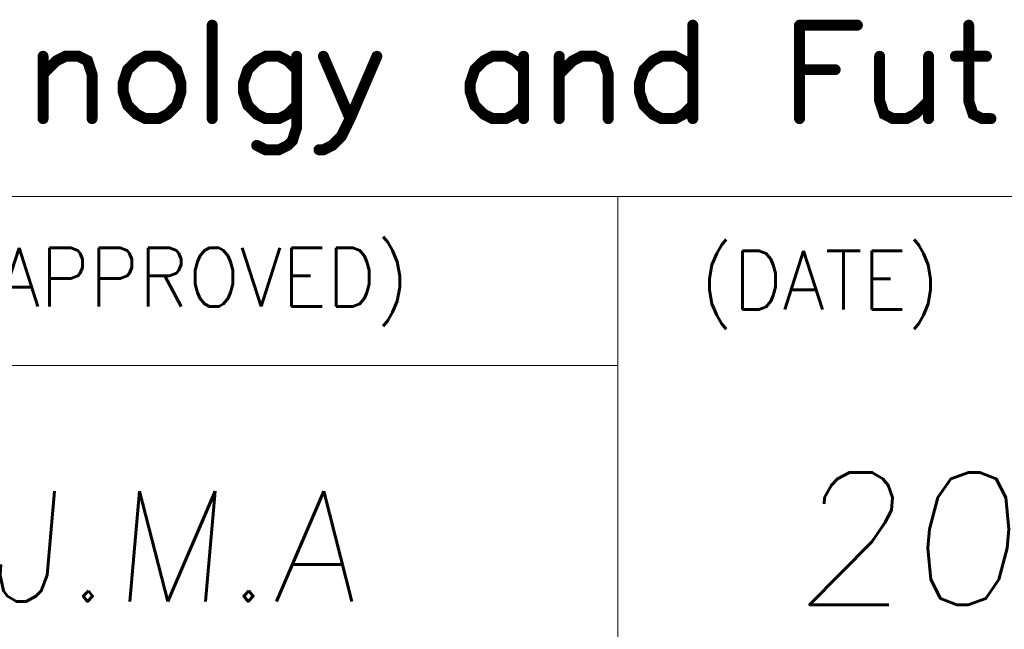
# Model space of a CAD drawing. Header units: millimetres. Extents: x 4497 to 11741, y 5958 to 12619.
# Tile 133 of 256: x 7112 to 7166, y 7735 to 7768. Entities that reach past the tile are written whole.
import ezdxf
from ezdxf.enums import TextEntityAlignment as Align

# ---------------------------------------------------------------- set-up
doc = ezdxf.new("R2010")
doc.units = ezdxf.units.MM
doc.header["$LTSCALE"] = 0.8
doc.layers.get('0').update_dxf_attribs({"linetype": 'CONTINUOUS', "lineweight": 0})
doc.layers.add('2', color=3, linetype='CONTINUOUS', lineweight=0)
doc.styles.add('GHS', font='romans', dxfattribs={"height": 2, "bigfont": 'whgtxt'})
doc.styles.get("Standard").update_dxf_attribs({"font": 'romans.shx', "width": 0.8, "oblique": 5, "bigfont": 'whgtxt.shx'})

# ---------------------------------------------------------------- blocks, each defined once
blk = doc.blocks.new('SMOOTH_0$064516')
at = {"const_width": 0.0323}
blk.add_lwpolyline([(-0.0161, 0, 1), (0.0161, 0, 1)], format="xyb", close=True, dxfattribs=at)
blk = doc.blocks.new('logo')
at = {"color": 7, "const_width": 0.859}
for points in [[(-3449.151, 5311.965), (-3449.151, 5304.641)], [(-3411.479, 5311.965), (-3411.479, 5304.641)], [(-3403.107, 5311.965), (-3398.573, 5311.965)], [(-3403.107, 5311.965), (-3403.107, 5304.641)], [(-3389.848, 5311.965), (-3389.848, 5306.032), (-3389.505, 5304.993), (-3388.801, 5304.641), (-3388.105, 5304.641)], [(-3462.409, 5308.127), (-3461.362, 5309.175), (-3460.666, 5309.527), (-3459.618, 5309.527), (-3458.923, 5309.175), (-3458.571, 5308.127), (-3458.571, 5304.641)], [(-3462.409, 5309.527), (-3462.409, 5304.641)], [(-3454.389, 5309.527), (-3455.084, 5309.175), (-3455.78, 5308.479), (-3456.132, 5307.431), (-3456.132, 5306.736), (-3455.78, 5305.688), (-3455.084, 5304.993), (-3454.389, 5304.641), (-3453.341, 5304.641), (-3452.646, 5304.993), (-3451.942, 5305.688), (-3451.598, 5306.736), (-3451.598, 5307.431), (-3451.942, 5308.479), (-3452.646, 5309.175), (-3453.341, 5309.527), (-3454.389, 5309.527)], [(-3442.53, 5308.479), (-3443.226, 5309.175), (-3443.921, 5309.527), (-3444.969, 5309.527), (-3445.664, 5309.175), (-3446.36, 5308.479), (-3446.712, 5307.431), (-3446.712, 5306.736), (-3446.36, 5305.688), (-3445.664, 5304.993), (-3444.969, 5304.641), (-3443.921, 5304.641), (-3443.226, 5304.993), (-3442.53, 5305.688)], [(-3442.53, 5309.527), (-3442.53, 5303.945), (-3442.874, 5302.897), (-3443.226, 5302.545), (-3443.921, 5302.202), (-3444.969, 5302.202), (-3445.664, 5302.545)], [(-3436.244, 5309.527), (-3438.34, 5304.641), (-3439.035, 5303.241), (-3439.739, 5302.545), (-3440.435, 5302.202), (-3440.778, 5302.202)], [(-3440.435, 5309.527), (-3438.34, 5304.641)], [(-3424.738, 5308.479), (-3425.433, 5309.175), (-3426.129, 5309.527), (-3427.176, 5309.527), (-3427.872, 5309.175), (-3428.576, 5308.479), (-3428.92, 5307.431), (-3428.92, 5306.736), (-3428.576, 5305.688), (-3427.872, 5304.993), (-3427.176, 5304.641), (-3426.129, 5304.641), (-3425.433, 5304.993), (-3424.738, 5305.688)], [(-3424.738, 5309.527), (-3424.738, 5304.641)], [(-3421.947, 5308.127), (-3420.899, 5309.175), (-3420.204, 5309.527), (-3419.156, 5309.527), (-3418.452, 5309.175), (-3418.109, 5308.127), (-3418.109, 5304.641)], [(-3421.947, 5309.527), (-3421.947, 5304.641)], [(-3411.479, 5308.479), (-3412.175, 5309.175), (-3412.87, 5309.527), (-3413.918, 5309.527), (-3414.622, 5309.175), (-3415.318, 5308.479), (-3415.661, 5307.431), (-3415.661, 5306.736), (-3415.318, 5305.688), (-3414.622, 5304.993), (-3413.918, 5304.641), (-3412.87, 5304.641), (-3412.175, 5304.993), (-3411.479, 5305.688)], [(-3396.83, 5309.527), (-3396.83, 5306.032), (-3396.478, 5304.993), (-3395.782, 5304.641), (-3394.734, 5304.641), (-3394.039, 5304.993), (-3392.991, 5306.032)], [(-3392.991, 5309.527), (-3392.991, 5304.641)], [(-3390.896, 5309.527), (-3388.457, 5309.527)], [(-3403.107, 5308.479), (-3400.316, 5308.479)]]:
    blk.add_lwpolyline(points, dxfattribs=at)
at = {"color": 7, "xscale": 13.31, "yscale": 13.31, "zscale": 13.31}
for p in [(-3449.151, 5311.965), (-3411.479, 5311.965), (-3403.107, 5311.965), (-3403.107, 5311.965), (-3398.573, 5311.965), (-3389.848, 5311.965), (-3462.409, 5309.527), (-3461.362, 5309.175), (-3460.666, 5309.527), (-3459.618, 5309.527), (-3458.923, 5309.175), (-3455.084, 5309.175), (-3454.389, 5309.527), (-3454.389, 5309.527), (-3453.341, 5309.527), (-3452.646, 5309.175), (-3445.664, 5309.175), (-3444.969, 5309.527), (-3443.921, 5309.527), (-3443.226, 5309.175), (-3442.53, 5309.527), (-3440.435, 5309.527), (-3436.244, 5309.527), (-3427.872, 5309.175), (-3427.176, 5309.527), (-3426.129, 5309.527), (-3425.433, 5309.175), (-3424.738, 5309.527), (-3421.947, 5309.527), (-3420.899, 5309.175), (-3420.204, 5309.527), (-3419.156, 5309.527), (-3418.452, 5309.175), (-3414.622, 5309.175), (-3413.918, 5309.527), (-3412.87, 5309.527), (-3412.175, 5309.175), (-3396.83, 5309.527), (-3392.991, 5309.527), (-3390.896, 5309.527), (-3388.457, 5309.527), (-3455.78, 5308.479), (-3451.942, 5308.479), (-3446.36, 5308.479), (-3442.53, 5308.479), (-3428.576, 5308.479), (-3424.738, 5308.479), (-3415.318, 5308.479), (-3411.479, 5308.479), (-3403.107, 5308.479), (-3400.316, 5308.479), (-3462.409, 5308.127), (-3458.571, 5308.127), (-3421.947, 5308.127), (-3418.109, 5308.127), (-3456.132, 5307.431), (-3451.598, 5307.431), (-3446.712, 5307.431), (-3428.92, 5307.431), (-3415.661, 5307.431), (-3456.132, 5306.736), (-3451.598, 5306.736), (-3446.712, 5306.736), (-3428.92, 5306.736), (-3415.661, 5306.736), (-3455.78, 5305.688), (-3451.942, 5305.688), (-3446.36, 5305.688), (-3442.53, 5305.688), (-3428.576, 5305.688), (-3424.738, 5305.688), (-3415.318, 5305.688), (-3411.479, 5305.688), (-3396.83, 5306.032), (-3392.991, 5306.032), (-3389.848, 5306.032), (-3462.409, 5304.641), (-3458.571, 5304.641), (-3455.084, 5304.993), (-3454.389, 5304.641), (-3453.341, 5304.641), (-3452.646, 5304.993), (-3449.151, 5304.641), (-3445.664, 5304.993), (-3444.969, 5304.641), (-3443.921, 5304.641), (-3443.226, 5304.993), (-3438.34, 5304.641), (-3438.34, 5304.641), (-3427.872, 5304.993), (-3427.176, 5304.641), (-3426.129, 5304.641), (-3425.433, 5304.993), (-3424.738, 5304.641), (-3421.947, 5304.641), (-3418.109, 5304.641), (-3414.622, 5304.993), (-3413.918, 5304.641), (-3412.87, 5304.641), (-3412.175, 5304.993), (-3411.479, 5304.641), (-3403.107, 5304.641), (-3396.478, 5304.993), (-3395.782, 5304.641), (-3394.734, 5304.641), (-3394.039, 5304.993), (-3392.991, 5304.641), (-3389.505, 5304.993), (-3388.801, 5304.641), (-3388.105, 5304.641), (-3442.53, 5303.945), (-3439.035, 5303.241), (-3445.664, 5302.545), (-3443.226, 5302.545), (-3442.874, 5302.897), (-3439.739, 5302.545), (-3444.969, 5302.202), (-3443.921, 5302.202), (-3440.778, 5302.202), (-3440.435, 5302.202)]:
    blk.add_blockref('SMOOTH_0$064516', p, dxfattribs=at)

msp = doc.modelspace()

# ---------------------------------------------------------------- linework, layer by layer
at = {"color": 7, "linetype": 'Continuous'}
for p, q in [((7019.768, 7758.704), (7233.429, 7758.704)), ((7145.178, 7675.097), (7145.178, 7758.704)), ((7019.768, 7749.414), (7145.178, 7749.414))]:
    msp.add_line(p, q, dxfattribs=at)

# ---------------------------------------------------------------- block references
at = {"color": 3, "linetype": 'Continuous', "xscale": 0.701471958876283, "yscale": 0.701471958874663, "zscale": 0.7014719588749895}
msp.add_blockref('logo', (9542.347, 4041.931), dxfattribs=at)

# ---------------------------------------------------------------- texts
at = {"color": 7, "linetype": 'Continuous', "width": 0.933333}
for s, p in [('(APPROVED)', (7109.269, 7755.884)), ('(DATE)', (7149.7, 7755.726))]:
    msp.add_text(s, height=3.2303, dxfattribs=at).set_placement(p, align=Align.TOP_LEFT)
at = {"layer": '2', "style": 'GHS', "oblique": 5}
for s, height, p in [('2015-12-07', 7.2718, (7154.778, 7736.268)), ('J.M.A', 6.0598, (7110.552, 7736.452))]:
    msp.add_text(s, height=height, dxfattribs=at).set_placement(p)

doc.saveas('drawing.dxf')
